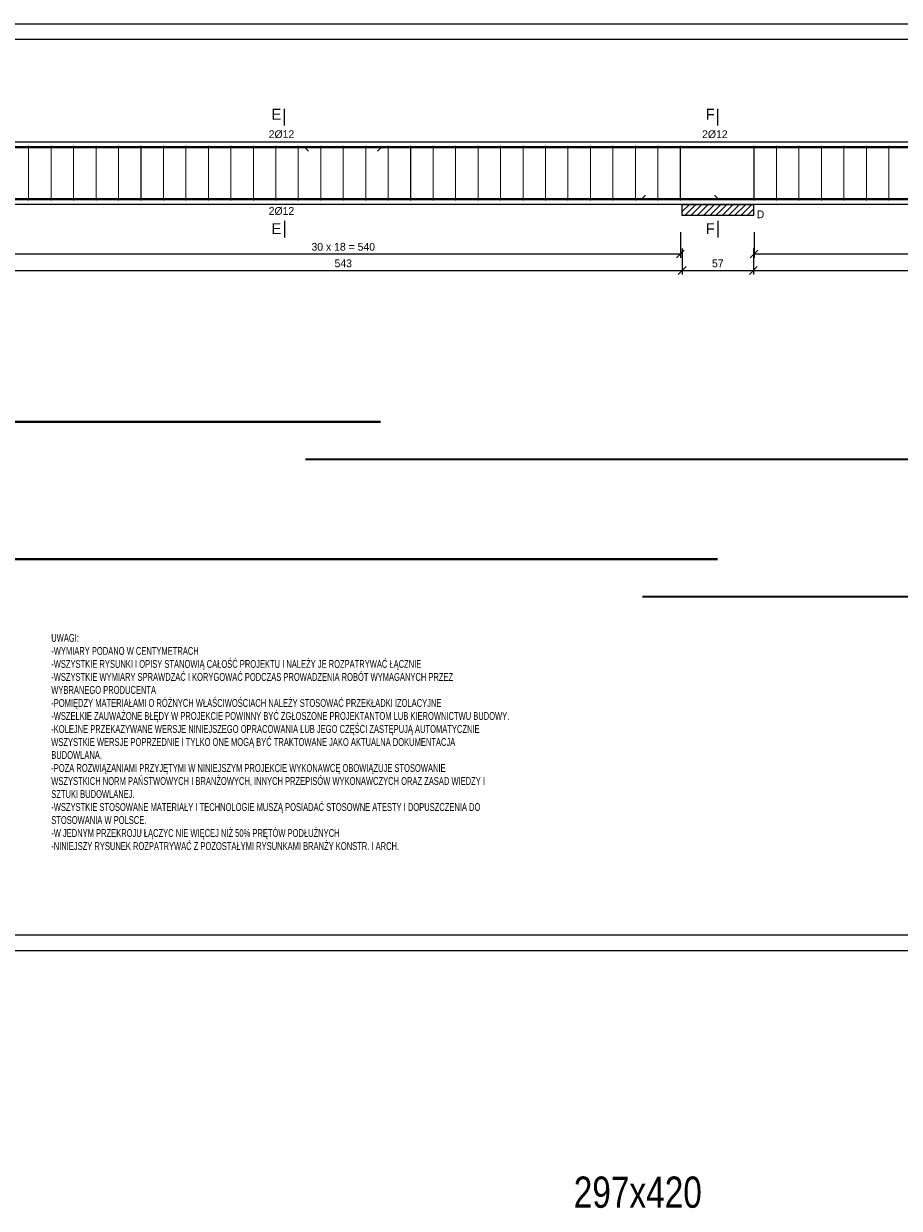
# Model space of a CAD drawing. Header units: millimetres. Extents: x -5773 to -2898, y -9833 to -1081.
# Tile 49 of 53: x -4295 to -3594, y -2099 to -1150. Entities that reach past the tile are written whole.
import ezdxf
from ezdxf.enums import TextEntityAlignment as Align

# ---------------------------------------------------------------- set-up
doc = ezdxf.new("R2010")
doc.units = ezdxf.units.MM
doc.header["$LTSCALE"] = 25
for name, color, linetype in [('BA_ram', 2, 'Continuous'), ('BA_txg', 3, 'Continuous'), ('BA_txs', 2, 'Continuous')]:
    doc.layers.add(name, color=color, linetype=linetype)
doc.styles.add('BIKTG', font='bikromsw.shx', dxfattribs={"width": 0.85})
doc.styles.add('BIKTS', font='bikromsw.shx', dxfattribs={"width": 0.85})
doc.styles.add('SPECBUD_TXT', font='txt')
doc.dimstyles.new('SPECBUD', dxfattribs={"dimscale": 25, "dimtxt": 0.25, "dimasz": 0.25, "dimexe": 0.125, "dimexo": 0.3, "dimgap": 0.1, "dimtad": 1, "dimdec": 0, "dimzin": 0, "dimtxsty": 'SPECBUD_TXT', "dimblk": 'OBLIQUE', "dimblk1": 'OBLIQUE', "dimblk2": 'OBLIQUE', "dimcen": 0.1, "dimclrt": 2, "dimadec": 0, "dimazin": 0, "dimtfac": 1, "dimtdec": 4, "dimtofl": 0, "dimtmove": 0, "dimatfit": 3, "dimfxl": 0.7, "dimfxlon": 1, "dimtolj": 1, "dimtzin": 0, "dimlwe": 0, "dimarcsym": 0})

# ---------------------------------------------------------------- blocks, each defined once
blk = doc.blocks.new('_OBLIQUE')
at = {"color": 0, "lineweight": -2}
blk.add_line((-0.5, -0.5), (0.5, 0.5), dxfattribs=at)
blk = doc.blocks.new('*D273')
at = {"color": 0, "lineweight": 0, "ltscale": 125}
for p, q in [((-4311.03, -1330.46), (-4311.03, -1351.08)), ((-3768.03, -1330.46), (-3768.03, -1351.08))]:
    blk.add_line(p, q, dxfattribs=at)
at = {"color": 0, "lineweight": -2, "ltscale": 125}
blk.add_line((-4311.03, -1347.96), (-3768.03, -1347.96), dxfattribs=at)
at = {"layer": 'Defpoints', "color": 0}
for p in [(-4311.03, -1294.98), (-3768.03, -1294.98), (-3768.03, -1347.96)]:
    blk.add_point(p, dxfattribs=at)
at = {"color": 0, "lineweight": -2, "xscale": 6.25, "yscale": 6.25, "zscale": 6.25, "rotation": 180}
blk.add_blockref('_OBLIQUE', (-4311.03, -1347.96), dxfattribs=at)
at = {"color": 0, "lineweight": -2, "xscale": 6.25, "yscale": 6.25, "zscale": 6.25}
blk.add_blockref('_OBLIQUE', (-3768.03, -1347.96), dxfattribs=at)
at = {"color": 2, "insert": (-4039.53, -1342.26), "char_height": 6.25, "attachment_point": 5, "style": 'SPECBUD_TXT'}
blk.add_mtext('\\A1;543', dxfattribs=at)
blk = doc.blocks.new('*D274')
at = {"color": 0, "lineweight": 0, "ltscale": 125}
for p, q in [((-3768.03, -1330.46), (-3768.03, -1351.08)), ((-3711.03, -1330.46), (-3711.03, -1351.08))]:
    blk.add_line(p, q, dxfattribs=at)
at = {"color": 0, "lineweight": -2, "ltscale": 125}
blk.add_line((-3768.03, -1347.96), (-3711.03, -1347.96), dxfattribs=at)
at = {"layer": 'Defpoints', "color": 0}
for p in [(-3768.03, -1294.98), (-3711.03, -1294.98), (-3711.03, -1347.96)]:
    blk.add_point(p, dxfattribs=at)
at = {"color": 0, "lineweight": -2, "xscale": 6.25, "yscale": 6.25, "zscale": 6.25, "rotation": 180}
blk.add_blockref('_OBLIQUE', (-3768.03, -1347.96), dxfattribs=at)
at = {"color": 0, "lineweight": -2, "xscale": 6.25, "yscale": 6.25, "zscale": 6.25}
blk.add_blockref('_OBLIQUE', (-3711.03, -1347.96), dxfattribs=at)
at = {"color": 2, "insert": (-3739.53, -1342.28), "char_height": 6.25, "attachment_point": 5, "style": 'SPECBUD_TXT'}
blk.add_mtext('\\A1;57', dxfattribs=at)
blk = doc.blocks.new('*D275')
at = {"color": 0, "lineweight": 0, "ltscale": 125}
for p, q in [((-3711.03, -1330.46), (-3711.03, -1351.08)), ((-3062.03, -1330.46), (-3062.03, -1351.08))]:
    blk.add_line(p, q, dxfattribs=at)
at = {"color": 0, "lineweight": -2, "ltscale": 125}
blk.add_line((-3711.03, -1347.96), (-3062.03, -1347.96), dxfattribs=at)
at = {"layer": 'Defpoints', "color": 0}
for p in [(-3711.03, -1294.98), (-3062.03, -1294.98), (-3062.03, -1347.96)]:
    blk.add_point(p, dxfattribs=at)
at = {"color": 0, "lineweight": -2, "xscale": 6.25, "yscale": 6.25, "zscale": 6.25, "rotation": 180}
blk.add_blockref('_OBLIQUE', (-3711.03, -1347.96), dxfattribs=at)
at = {"color": 0, "lineweight": -2, "xscale": 6.25, "yscale": 6.25, "zscale": 6.25}
blk.add_blockref('_OBLIQUE', (-3062.03, -1347.96), dxfattribs=at)
at = {"color": 2, "insert": (-3386.53, -1342.27), "char_height": 6.25, "attachment_point": 5, "style": 'SPECBUD_TXT'}
blk.add_mtext('\\A1;649', dxfattribs=at)
blk = doc.blocks.new('*D279')
at = {"color": 0, "lineweight": 0, "ltscale": 125}
for p, q in [((-4309.53, -1317.22), (-4309.53, -1337.84)), ((-3769.53, -1317.22), (-3769.53, -1337.84))]:
    blk.add_line(p, q, dxfattribs=at)
at = {"color": 0, "lineweight": -2, "ltscale": 125}
blk.add_line((-4309.53, -1334.72), (-3769.53, -1334.72), dxfattribs=at)
at = {"layer": 'Defpoints', "color": 0}
for p in [(-4309.53, -1294.98), (-3769.53, -1294.98), (-3769.53, -1334.72)]:
    blk.add_point(p, dxfattribs=at)
at = {"color": 0, "lineweight": -2, "xscale": 6.25, "yscale": 6.25, "zscale": 6.25, "rotation": 180}
blk.add_blockref('_OBLIQUE', (-4309.53, -1334.72), dxfattribs=at)
at = {"color": 0, "lineweight": -2, "xscale": 6.25, "yscale": 6.25, "zscale": 6.25}
blk.add_blockref('_OBLIQUE', (-3769.53, -1334.72), dxfattribs=at)
at = {"color": 2, "insert": (-4039.53, -1329.02), "char_height": 6.25, "attachment_point": 5, "style": 'SPECBUD_TXT'}
blk.add_mtext('\\A1;30 x 18 = 540', dxfattribs=at)
blk = doc.blocks.new('*D280')
at = {"color": 0, "lineweight": 0, "ltscale": 125}
for p, q in [((-3710.53, -1317.22), (-3710.53, -1337.84)), ((-3062.53, -1317.22), (-3062.53, -1337.84))]:
    blk.add_line(p, q, dxfattribs=at)
at = {"color": 0, "lineweight": -2, "ltscale": 125}
blk.add_line((-3710.53, -1334.72), (-3062.53, -1334.72), dxfattribs=at)
at = {"layer": 'Defpoints', "color": 0}
for p in [(-3710.53, -1294.98), (-3062.53, -1294.98), (-3062.53, -1334.72)]:
    blk.add_point(p, dxfattribs=at)
at = {"color": 0, "lineweight": -2, "xscale": 6.25, "yscale": 6.25, "zscale": 6.25, "rotation": 180}
blk.add_blockref('_OBLIQUE', (-3710.53, -1334.72), dxfattribs=at)
at = {"color": 0, "lineweight": -2, "xscale": 6.25, "yscale": 6.25, "zscale": 6.25}
blk.add_blockref('_OBLIQUE', (-3062.53, -1334.72), dxfattribs=at)
at = {"color": 2, "insert": (-3386.53, -1329.02), "char_height": 6.25, "attachment_point": 5, "style": 'SPECBUD_TXT'}
blk.add_mtext('\\A1;36 x 18 = 648', dxfattribs=at)

msp = doc.modelspace()

# ---------------------------------------------------------------- hatches: boundary and pattern name
at = {"ltscale": 125}
h = msp.add_hatch(dxfattribs=at)
h.set_pattern_fill('ANSI31', color=256, scale=2.5, style=0)
h.set_pattern_definition([(45, (-5650.8683, -1193.647), (2.5, -2.5), [])])
h.paths.add_polyline_path([(-3768.03, -1303.81), (-3768.03, -1294.98), (-3711.03, -1294.98), (-3711.03, -1303.81), (-3768.03, -1303.81)], is_closed=False)

# ---------------------------------------------------------------- linework, layer by layer
at = {"color": 1, "linetype": 'Continuous', "ltscale": 125}
for p, q in [((-4086.69, -1231.73), (-4086.69, -1218.48)), ((-3739.53, -1231.73), (-3739.53, -1218.48)), ((-4070.03, -1249.78), (-4067.38, -1252.43)), ((-4009.53, -1249.78), (-4012.18, -1252.43)), ((-3800.03, -1290.18), (-3797.38, -1287.53)), ((-3800.03, -1290.18), (-3797.38, -1287.53)), ((-3739.53, -1290.18), (-3742.18, -1287.53)), ((-3739.53, -1290.18), (-3742.18, -1287.53)), ((-4086.69, -1308.23), (-4086.69, -1321.48)), ((-3739.53, -1308.23), (-3739.53, -1321.48))]:
    msp.add_line(p, q, dxfattribs=at)
at = {"color": 2, "linetype": 'Continuous', "ltscale": 125}
msp.add_lwpolyline([(-5642.03, -1244.98), (-3037.03, -1244.98), (-3037.03, -1294.98), (-5642.03, -1294.98), (-5642.03, -1244.98)], dxfattribs=at)
at = {"color": 3, "linetype": 'Continuous', "ltscale": 125}
for points, const_width in [([(-4009.53, -1249.18), (-4009.53, -1249.18), (-4009.53, -1249.18), (-4009.53, -1249.18), (-4009.53, -1249.18), (-4009.53, -1249.18), (-4669.53, -1249.18), (-4669.53, -1249.18), (-4669.53, -1249.18), (-4669.53, -1249.18), (-4669.53, -1249.18), (-4669.53, -1249.18)], 1.77), ([(-4291.53, -1291.98), (-4291.53, -1247.98)], 0.83), ([(-4273.53, -1291.98), (-4273.53, -1247.98)], 0.83), ([(-4255.53, -1291.98), (-4255.53, -1247.98)], 0.83), ([(-4237.53, -1291.98), (-4237.53, -1247.98)], 0.83), ([(-4219.53, -1291.98), (-4219.53, -1247.98)], 0.83), ([(-4201.53, -1291.98), (-4201.53, -1247.98)], 0.83), ([(-4183.53, -1291.98), (-4183.53, -1247.98)], 0.83), ([(-4165.53, -1291.98), (-4165.53, -1247.98)], 0.83), ([(-4147.53, -1291.98), (-4147.53, -1247.98)], 0.83), ([(-4129.53, -1291.98), (-4129.53, -1247.98)], 0.83), ([(-4111.53, -1291.98), (-4111.53, -1247.98)], 0.83), ([(-4093.53, -1291.98), (-4093.53, -1247.98)], 0.83), ([(-4075.53, -1291.98), (-4075.53, -1247.98)], 0.83), ([(-4070.03, -1249.18), (-4070.03, -1249.18), (-4070.03, -1249.18), (-4070.03, -1249.18), (-4070.03, -1249.18), (-4070.03, -1249.18), (-3040.03, -1249.18), (-3040.03, -1249.18), (-3040.03, -1249.18), (-3040.03, -1249.18), (-3040.03, -1249.18), (-3040.03, -1249.18)], 1.77), ([(-4057.53, -1291.98), (-4057.53, -1247.98)], 0.83), ([(-4039.53, -1291.98), (-4039.53, -1247.98)], 0.83), ([(-4021.53, -1291.98), (-4021.53, -1247.98)], 0.83), ([(-4003.53, -1291.98), (-4003.53, -1247.98)], 0.83), ([(-3985.53, -1291.98), (-3985.53, -1247.98)], 0.83), ([(-3967.53, -1291.98), (-3967.53, -1247.98)], 0.83), ([(-3949.53, -1291.98), (-3949.53, -1247.98)], 0.83), ([(-3931.53, -1291.98), (-3931.53, -1247.98)], 0.83), ([(-3913.53, -1291.98), (-3913.53, -1247.98)], 0.83), ([(-3895.53, -1291.98), (-3895.53, -1247.98)], 0.83), ([(-3877.53, -1291.98), (-3877.53, -1247.98)], 0.83), ([(-3859.53, -1291.98), (-3859.53, -1247.98)], 0.83), ([(-3841.53, -1291.98), (-3841.53, -1247.98)], 0.83), ([(-3823.53, -1291.98), (-3823.53, -1247.98)], 0.83), ([(-3805.53, -1291.98), (-3805.53, -1247.98)], 0.83), ([(-3787.53, -1291.98), (-3787.53, -1247.98)], 0.83), ([(-3769.53, -1291.98), (-3769.53, -1247.98)], 0.83), ([(-3710.53, -1291.98), (-3710.53, -1247.98)], 0.83), ([(-3692.53, -1291.98), (-3692.53, -1247.98)], 0.83), ([(-3674.53, -1291.98), (-3674.53, -1247.98)], 0.83), ([(-3656.53, -1291.98), (-3656.53, -1247.98)], 0.83), ([(-3638.53, -1291.98), (-3638.53, -1247.98)], 0.83), ([(-3620.53, -1291.98), (-3620.53, -1247.98)], 0.83), ([(-3602.53, -1291.98), (-3602.53, -1247.98)], 0.83), ([(-3739.53, -1290.78), (-3739.53, -1290.78), (-3739.53, -1290.78), (-3739.53, -1290.78), (-3739.53, -1290.78), (-3739.53, -1290.78), (-4939.53, -1290.78), (-4939.53, -1290.78), (-4939.53, -1290.78), (-4939.53, -1290.78), (-4939.53, -1290.78), (-4939.53, -1290.78)], 1.77), ([(-3800.03, -1290.78), (-3800.03, -1290.78), (-3800.03, -1290.78), (-3800.03, -1290.78), (-3800.03, -1290.78), (-3800.03, -1290.78), (-3040.03, -1290.78), (-3040.03, -1290.78), (-3040.03, -1290.78), (-3040.03, -1290.78), (-3040.03, -1290.78), (-3040.03, -1290.78)], 1.77), ([(-4009.53, -1469.18), (-4009.53, -1469.18), (-4009.53, -1469.18), (-4009.53, -1469.18), (-4009.53, -1469.18), (-4009.53, -1469.18), (-4669.53, -1469.18), (-4669.53, -1469.18), (-4669.53, -1469.18), (-4669.53, -1469.18), (-4669.53, -1469.18), (-4669.53, -1469.18)], 1.77), ([(-4070.03, -1499.18), (-4070.03, -1499.18), (-4070.03, -1499.18), (-4070.03, -1499.18), (-4070.03, -1499.18), (-4070.03, -1499.18), (-3040.03, -1499.18), (-3040.03, -1499.18), (-3040.03, -1499.18), (-3040.03, -1499.18), (-3040.03, -1499.18), (-3040.03, -1499.18)], 1.77), ([(-3739.53, -1579.18), (-3739.53, -1579.18), (-3739.53, -1579.18), (-3739.53, -1579.18), (-3739.53, -1579.18), (-3739.53, -1579.18), (-4939.53, -1579.18), (-4939.53, -1579.18), (-4939.53, -1579.18), (-4939.53, -1579.18), (-4939.53, -1579.18), (-4939.53, -1579.18)], 1.77), ([(-3800.03, -1609.18), (-3800.03, -1609.18), (-3800.03, -1609.18), (-3800.03, -1609.18), (-3800.03, -1609.18), (-3800.03, -1609.18), (-3040.03, -1609.18), (-3040.03, -1609.18), (-3040.03, -1609.18), (-3040.03, -1609.18), (-3040.03, -1609.18), (-3040.03, -1609.18)], 1.77)]:
    msp.add_lwpolyline(points, dxfattribs=dict(at, const_width=const_width))
at = {"color": 1, "linetype": 'Continuous', "ltscale": 125}
msp.add_lwpolyline([(-3768.03, -1303.81), (-3768.03, -1294.98), (-3711.03, -1294.98), (-3711.03, -1303.81)], dxfattribs=at)
at = {"color": 7, "linetype": 'Continuous', "ltscale": 125}
msp.add_lwpolyline([(-3768.03, -1303.81), (-3768.03, -1294.98), (-3711.03, -1294.98), (-3711.03, -1303.81)], close=True, dxfattribs=at)
at = {"layer": 'BA_ram', "color": 1}
msp.add_lwpolyline([(-5773.26, -1892.8), (-5773.26, -1150.3), (-2898.26, -1150.3), (-2898.26, -1892.8)], close=True, dxfattribs=at)
at = {"layer": 'BA_ram'}
msp.add_lwpolyline([(-5723.26, -1880.3), (-5723.26, -1162.8), (-2910.76, -1162.8), (-2910.76, -1880.3)], close=True, dxfattribs=at)

# ---------------------------------------------------------------- texts
at = {"color": 2, "ltscale": 125, "style": 'SPECBUD_TXT'}
for s, p in [('E', (-4089.16, -1218.48)), ('F', (-3742, -1218.48))]:
    msp.add_text(s, height=8.75, dxfattribs=at).set_placement(p, align=Align.TOP_RIGHT)
for s, p in [('2Ø12', (-4099.25, -1235.68)), ('2Ø12', (-3752.09, -1235.68)), ('2Ø12', (-4099.25, -1297.16)), ('D', (-3708.38, -1299.81))]:
    msp.add_text(s, height=6.25, dxfattribs=at).set_placement(p, align=Align.TOP_LEFT)
for s, p in [('E', (-4089.16, -1321.48)), ('F', (-3742, -1321.48))]:
    msp.add_text(s, height=8.75, dxfattribs=at).set_placement(p, align=Align.BOTTOM_RIGHT)
at = {"layer": 'BA_txg', "style": 'BIKTG', "width": 0.8}
msp.add_text('297x420', height=25, dxfattribs=at).set_placement((-3854.92, -2098.63))
at = {"layer": 'BA_txs', "insert": (-4273.41, -1639.11), "char_height": 6.25, "width": 342.2961, "attachment_point": 1, "style": 'BIKTS'}
msp.add_mtext('{\\W0.7;UWAGI:\\P-WYMIARY PODANO W CENTYMETRACH\\P-WSZYSTKIE RYSUNKI I OPISY STANOWIĄ CAŁOŚĆ PROJEKTU I NALEŻY JE ROZPATRYWAĆ ŁĄCZNIE\\P-WSZYSTKIE WYMIARY SPRAWDZAĆ I KORYGOWAĆ PODCZAS PROWADZENIA ROBÓT WYMAGANYCH PRZEZ WYBRANEGO PRODUCENTA\\P-POMIĘDZY MATERIAŁAMI O RÓŻNYCH WŁAŚCIWOŚCIACH NALEŻY STOSOWAĆ PRZEKŁADKI IZOLACYJNE\\P-WSZELKIE ZAUWAŻONE BŁĘDY W PROJEKCIE POWINNY BYĆ ZGŁOSZONE PROJEKTANTOM LUB KIEROWNICTWU BUDOWY.\\P-KOLEJNE PRZEKAZYWANE WERSJE NINIEJSZEGO OPRACOWANIA LUB JEGO CZĘŚCI ZASTĘPUJĄ AUTOMATYCZNIE WSZYSTKIE WERSJE POPRZEDNIE I TYLKO ONE MOGĄ BYĆ TRAKTOWANE JAKO AKTUALNA DOKUMENTACJA BUDOWLANA.\\P-POZA ROZWIĄZANIAMI PRZYJĘTYMI W NINIEJSZYM PROJEKCIE WYKONAWCĘ OBOWIĄZUJE STOSOWANIE WSZYSTKICH NORM PAŃSTWOWYCH I BRANŻOWYCH, INNYCH PRZEPISÓW WYKONAWCZYCH ORAZ ZASAD WIEDZY I SZTUKI BUDOWLANEJ.\\P-WSZYSTKIE STOSOWANE MATERIAŁY I TECHNOLOGIE MUSZĄ POSIADAĆ STOSOWNE ATESTY I DOPUSZCZENIA DO STOSOWANIA W POLSCE.\\P\\C2;-W JEDNYM PRZEKROJU ŁĄCZYC NIE WIĘCEJ NIŻ 50% PRĘTÓW PODŁUŻNYCH\\P-NINIEJSZY RYSUNEK ROZPATRYWAĆ Z POZOSTAŁYMI RYSUNKAMI BRANŻY KONSTR. I ARCH.}', dxfattribs=at)

# ---------------------------------------------------------------- dimensions: what is measured, and where the dimension line sits
at = {"color": 1, "ltscale": 125}
for base, p1, p2, picture, middle in [((-3768.03, -1347.96), (-4311.03, -1294.98), (-3768.03, -1294.98), '*D273', (-4039.53, -1342.26)), ((-3711.03, -1347.96), (-3768.03, -1294.98), (-3711.03, -1294.98), '*D274', (-3739.53, -1342.28)), ((-3062.03, -1347.96), (-3711.03, -1294.98), (-3062.03, -1294.98), '*D275', (-3386.53, -1342.27))]:
    dim = msp.add_linear_dim(base=base, p1=p1, p2=p2, dimstyle='SPECBUD', override={"dimblk1": 'OBLIQUE', "dimblk2": 'OBLIQUE', "dimsah": 1}, dxfattribs=at)
    dim.commit()
    dim.dimension.update_dxf_attribs({"geometry": picture, "text_midpoint": middle})
for base, p1, p2, text, picture, middle in [((-3769.53, -1334.72), (-4309.53, -1294.98), (-3769.53, -1294.98), '30 x 18 = 540', '*D279', (-4039.53, -1329.02)), ((-3062.53, -1334.72), (-3710.53, -1294.98), (-3062.53, -1294.98), '36 x 18 = 648', '*D280', (-3386.53, -1329.02))]:
    dim = msp.add_linear_dim(base=base, p1=p1, p2=p2, text=text, dimstyle='SPECBUD', override={"dimblk1": 'OBLIQUE', "dimblk2": 'OBLIQUE', "dimsah": 1}, dxfattribs=at)
    dim.commit()
    dim.dimension.update_dxf_attribs({"geometry": picture, "text_midpoint": middle})

doc.saveas('drawing.dxf')
